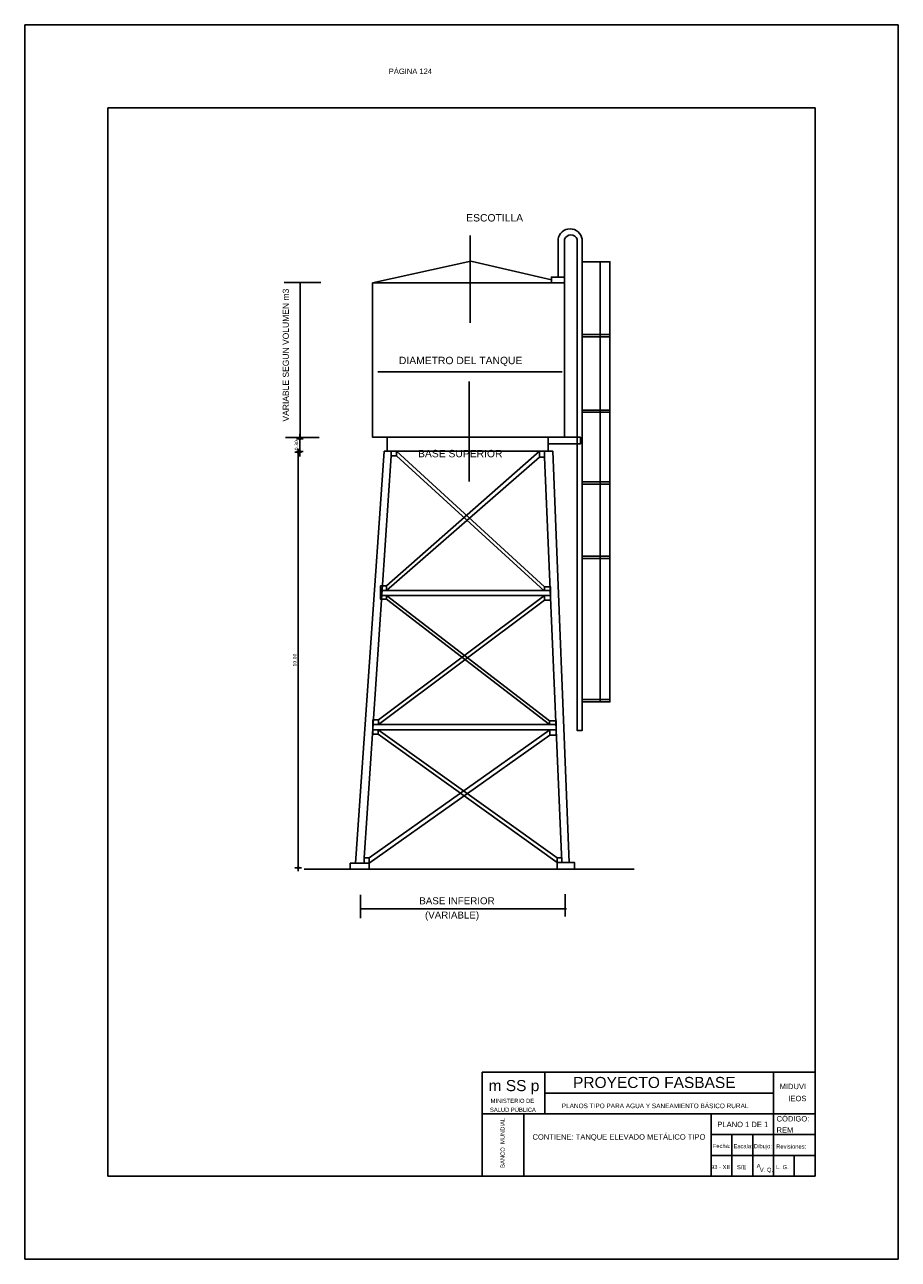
# Model space of a CAD drawing. Header units: metres. Extents: x 1704 to 4131, y 3282 to 4241.
# Tile 28 of 78: x 2221 to 2242, y 4207 to 4237. Entities that reach past the tile are written whole.
import ezdxf
from ezdxf.enums import TextEntityAlignment as Align

# ---------------------------------------------------------------- set-up
doc = ezdxf.new("R2010")
doc.units = ezdxf.units.M
for name, color, linetype in [('Cota', 7, 'Continuous'), ('Cotas', 7, 'Continuous'), ('Dibujo', 7, 'Continuous'), ('Plano', 1, 'Continuous'), ('Texto', 170, 'Continuous')]:
    doc.layers.add(name, color=color, linetype=linetype)
doc.styles.add('Annotative', font='arial.ttf')
doc.styles.get("Standard").update_dxf_attribs({"font": 'arial.ttf'})
doc.styles.add('verdana', font='verdana.ttf')
doc.dimstyles.new('ISO', dxfattribs={"dimtxt": 0.08, "dimasz": 0.06, "dimexe": 0.1, "dimexo": 0.1, "dimgap": 0.04, "dimtad": 1, "dimzin": 1, "dimdsep": 46, "dimtxsty": 'verdana', "dimblk1": 'PAB', "dimblk2": 'PAB', "dimsah": 1, "dimcen": 0, "dimse1": 1, "dimse2": 1, "dimclrd": 7, "dimclre": 8, "dimclrt": 7, "dimadec": 0, "dimazin": 0, "dimtfac": 1, "dimtix": 1, "dimtmove": 0, "dimatfit": 3, "dimldrblk": 'PAB', "dimfxl": 0.1, "dimtvp": 1, "dimtolj": 1, "dimtzin": 1, "dimarcsym": 0})

# ---------------------------------------------------------------- blocks, each defined once
blk = doc.blocks.new('PAB')
at = {"layer": 'Cotas'}
for p, q in [((-1.3, 0), (1.3, 0)), ((0, 1.3), (0, -1.3))]:
    blk.add_line(p, q, dxfattribs=at)
at = {"layer": 'Cotas', "const_width": 0.6}
blk.add_lwpolyline([(-0.3, 0, 1), (0.3, 0, 1)], format="xyb", close=True, dxfattribs=at)
blk = doc.blocks.new('*D818')
at = {"layer": 'Cota', "color": 7, "lineweight": -2, "transparency": 16777216}
for p, q in [((2227.173, 4227.108), (2227.173, 4227.168)), ((2227.173, 4226.748), (2227.173, 4227.048)), ((2227.173, 4226.688), (2227.173, 4226.628))]:
    blk.add_line(p, q, dxfattribs=at)
at = {"layer": 'Defpoints', "color": 0, "transparency": 16777216}
for p in [(2227.145, 4227.048), (2227.173, 4227.048), (2227.145, 4226.748)]:
    blk.add_point(p, dxfattribs=at)
at = {"layer": 'Cota', "color": 7, "lineweight": -2, "transparency": 16777216, "xscale": 0.06, "yscale": 0.06, "zscale": 0.06}
for p, rotation in [((2227.173, 4227.048), 270), ((2227.173, 4226.748), 90)]:
    blk.add_blockref('PAB', p, dxfattribs=dict(at, rotation=rotation))
at = {"layer": 'Cota', "color": 7, "transparency": 16777216, "insert": (2227.091, 4226.898), "char_height": 0.08, "attachment_point": 5, "rotation": 90, "style": 'verdana'}
blk.add_mtext('\\A1;0.30', dxfattribs=at)
blk = doc.blocks.new('*D819')
at = {"layer": 'Cota', "color": 7, "lineweight": -2, "transparency": 16777216}
blk.add_line((2227.133, 4226.67), (2227.133, 4216.79), dxfattribs=at)
at = {"layer": 'Defpoints', "color": 0, "transparency": 16777216}
for p in [(2227.173, 4226.73), (2227.133, 4216.73), (2227.173, 4216.73)]:
    blk.add_point(p, dxfattribs=at)
at = {"layer": 'Cota', "color": 7, "lineweight": -2, "transparency": 16777216, "xscale": 0.06, "yscale": 0.06, "zscale": 0.06}
for p, rotation in [((2227.133, 4226.73), 90), ((2227.133, 4216.73), 270)]:
    blk.add_blockref('PAB', p, dxfattribs=dict(at, rotation=rotation))
at = {"layer": 'Cota', "color": 7, "transparency": 16777216, "insert": (2227.051, 4221.73), "char_height": 0.08, "attachment_point": 5, "rotation": 90, "style": 'verdana'}
blk.add_mtext('\\A1;10.00', dxfattribs=at)

msp = doc.modelspace()

# ---------------------------------------------------------------- linework, layer by layer
at = {"layer": 'Cota'}
for p, q in [((2231.264, 4229.838), (2231.264, 4231.946)), ((2226.794, 4230.814), (2227.677, 4230.814)), ((2227.18, 4227.075), (2227.18, 4230.817)), ((2229.044, 4228.666), (2233.479, 4228.666)), ((2231.24, 4228.427), (2231.24, 4226.024)), ((2226.829, 4227.082), (2227.641, 4227.082)), ((2228.63, 4216.079), (2228.63, 4215.52)), ((2233.547, 4216.095), (2233.547, 4215.56)), ((2228.622, 4215.743), (2233.579, 4215.743))]:
    msp.add_line(p, q, dxfattribs=at)
at = {"layer": 'Dibujo', "color": 0, "linetype": 'ByBlock'}
for p, q in [((2220.559, 4237.014), (2241.559, 4237.014)), ((2220.559, 4207.314), (2220.559, 4237.014)), ((2220.559, 4237.014), (2223.559, 4237.014)), ((2220.559, 4237.014), (2223.059, 4237.014)), ((2241.559, 4237.014), (2241.559, 4207.314)), ((2222.559, 4235.014), (2222.559, 4209.314)), ((2239.559, 4235.014), (2222.559, 4235.014)), ((2239.559, 4235.014), (2239.559, 4209.314)), ((2231.559, 4211.814), (2231.559, 4209.314)), ((2239.559, 4211.814), (2231.559, 4211.814)), ((2233.059, 4211.814), (2233.059, 4210.814)), ((2238.559, 4209.314), (2238.559, 4211.814)), ((2238.559, 4211.314), (2233.059, 4211.314)), ((2239.559, 4210.814), (2231.559, 4210.814)), ((2232.559, 4210.814), (2232.559, 4209.314)), ((2232.559, 4209.314), (2232.559, 4210.814)), ((2237.059, 4209.314), (2237.059, 4210.814)), ((2239.559, 4210.314), (2237.059, 4210.314)), ((2237.559, 4209.314), (2237.559, 4210.314)), ((2238.059, 4209.314), (2238.059, 4210.314)), ((2239.559, 4209.814), (2237.059, 4209.814)), ((2239.059, 4209.314), (2239.059, 4209.814)), ((2239.559, 4209.314), (2222.559, 4209.314)), ((2241.559, 4207.314), (2220.559, 4207.314))]:
    msp.add_line(p, q, dxfattribs=at)
at = {"layer": 'Plano'}
for p, q in [((2228.92, 4230.805), (2231.283, 4231.326)), ((2231.283, 4231.326), (2233.222, 4230.878)), ((2234.392, 4231.312), (2234.392, 4220.724)), ((2228.507, 4216.847), (2229.203, 4226.751)), ((2229.369, 4226.64), (2228.717, 4216.975)), ((2229.203, 4226.751), (2229.271, 4226.751)), ((2229.257, 4223.515), (2232.934, 4226.751)), ((2232.934, 4226.61), (2229.257, 4223.404)), ((2229.495, 4226.751), (2233.05, 4223.492)), ((2229.495, 4226.64), (2233.049, 4223.395)), ((2233.052, 4226.61), (2233.472, 4216.86)), ((2233.141, 4226.751), (2233.258, 4226.751)), ((2233.646, 4216.86), (2233.258, 4226.751)), ((2229.06, 4220.291), (2233.05, 4223.285)), ((2233.05, 4223.17), (2229.06, 4220.178)), ((2233.175, 4220.264), (2229.254, 4223.285)), ((2229.254, 4223.192), (2233.175, 4220.178)), ((2228.836, 4216.975), (2233.18, 4220.055)), ((2233.18, 4219.926), (2228.836, 4216.847)), ((2233.361, 4216.974), (2229.058, 4220.055)), ((2229.058, 4219.945), (2233.361, 4216.86)), ((2227.28, 4216.701), (2235.212, 4216.701))]:
    msp.add_line(p, q, dxfattribs=at)
for points in [[(2233.536, 4231.851), (2233.536, 4230.942), (2233.379, 4230.942), (2233.379, 4231.851)], [(2233.842, 4231.851), (2233.842, 4231.851), (2233.842, 4220.034), (2233.957, 4220.034), (2233.957, 4231.851)], [(2234.625, 4229.561), (2233.957, 4229.561)], [(2233.957, 4229.506), (2234.625, 4229.506)], [(2234.625, 4227.745), (2233.957, 4227.745)], [(2233.957, 4227.69), (2234.625, 4227.69)], [(2234.625, 4226.015), (2233.957, 4226.015)], [(2233.957, 4225.96), (2234.625, 4225.96)], [(2234.625, 4224.229), (2233.957, 4224.229)], [(2233.957, 4224.174), (2234.625, 4224.174)], [(2229.254, 4223.285), (2229.254, 4223.192), (2229.114, 4223.192), (2229.114, 4223.319)], [(2234.625, 4220.779), (2233.957, 4220.779)], [(2233.957, 4220.724), (2234.625, 4220.724)], [(2233.361, 4216.701), (2233.361, 4216.86), (2233.774, 4216.86), (2233.774, 4216.701)]]:
    msp.add_lwpolyline(points, dxfattribs=at)
for points in [[(2233.957, 4231.312), (2234.625, 4231.312), (2234.625, 4220.724), (2233.957, 4220.724)], [(2228.92, 4230.805), (2233.536, 4230.805), (2233.536, 4227.091), (2228.92, 4227.091)], [(2233.536, 4230.805), (2233.222, 4230.805), (2233.222, 4230.942), (2233.536, 4230.942)], [(2229.271, 4227.091), (2233.141, 4227.091), (2233.141, 4226.751), (2229.271, 4226.751)], [(2233.141, 4226.93), (2233.918, 4226.93), (2233.918, 4227.091), (2233.141, 4227.091)], [(2229.369, 4226.751), (2229.495, 4226.751), (2229.495, 4226.64), (2229.369, 4226.64)], [(2233.052, 4226.751), (2232.934, 4226.751), (2232.934, 4226.61), (2233.052, 4226.61)], [(2229.114, 4223.404), (2229.257, 4223.404), (2229.257, 4223.515), (2229.114, 4223.515)], [(2229.114, 4223.404), (2233.196, 4223.404), (2233.196, 4223.285), (2229.114, 4223.285)], [(2233.196, 4223.404), (2233.05, 4223.404), (2233.05, 4223.492), (2233.196, 4223.492)], [(2233.196, 4223.285), (2233.05, 4223.285), (2233.05, 4223.17), (2233.196, 4223.17)], [(2228.924, 4220.178), (2229.06, 4220.178), (2229.06, 4220.291), (2228.924, 4220.291)], [(2228.924, 4220.178), (2233.336, 4220.178), (2233.336, 4220.055), (2228.924, 4220.055)], [(2233.336, 4220.178), (2233.175, 4220.178), (2233.175, 4220.264), (2233.336, 4220.264)], [(2228.924, 4220.055), (2229.058, 4220.055), (2229.058, 4219.945), (2228.924, 4219.945)], [(2233.336, 4220.055), (2233.18, 4220.055), (2233.18, 4219.926), (2233.336, 4219.926)], [(2228.384, 4216.847), (2228.836, 4216.847), (2228.836, 4216.701), (2228.384, 4216.701)], [(2228.836, 4216.847), (2228.717, 4216.847), (2228.717, 4216.975), (2228.836, 4216.975)], [(2233.361, 4216.86), (2233.472, 4216.86), (2233.472, 4216.974), (2233.361, 4216.974)]]:
    msp.add_lwpolyline(points, close=True, dxfattribs=at)
for centre, radius, start, end in [((2233.668, 4231.813), 0.291, 7.522, 172.478), ((2233.689, 4231.791), 0.164, 21.4633, 158.5367)]:
    msp.add_arc(centre, radius, start, end, dxfattribs=at)

# ---------------------------------------------------------------- texts
at = {"layer": 'Cota'}
msp.add_text('VARIABLE SEGUN VOLUMEN m3', height=0.14649, rotation=90, dxfattribs=at).set_placement((2226.908, 4227.467))
for s, height, p in [('BASE INFERIOR', 0.16772, (2230.045, 4215.855)), ('(VARIABLE)', 0.1677, (2230.181, 4215.512))]:
    msp.add_text(s, height=height, dxfattribs=at).set_placement(p)
at = {"layer": 'Dibujo', "color": 0, "linetype": 'ByBlock'}
for s, height, p in [('m SS p', 0.2662, (2231.711, 4211.36)), ('PROYECTO FASBASE', 0.26624, (2233.741, 4211.435)), ('PLANOS TIPO PARA AGUA Y SANEAMIENTO BÁSICO RURAL', 0.11076, (2233.469, 4210.95))]:
    msp.add_text(s, height=height, dxfattribs=at).set_placement(p)
at = {"layer": 'Dibujo', "color": 0, "linetype": 'ByBlock', "style": 'Annotative'}
for s, p in [('MIDUVI', (2238.707, 4211.408)), ('IEOS', (2238.916, 4211.118)), ('PLANO 1 DE 1', (2237.21, 4210.494)), ('CÓDIGO:', (2238.633, 4210.63)), ('CONTIENE: TANQUE ELEVADO METÁLICO TIPO', (2232.765, 4210.193)), ('REM', (2238.632, 4210.36))]:
    msp.add_text(s, height=0.13, dxfattribs=at).set_placement(p)
at = {"layer": 'Dibujo', "color": 0, "linetype": 'ByBlock'}
for s, p in [('MINISTERIO DE', (2232.282, 4211.076)), ('SALUD PÚBLICA', (2232.294, 4210.861)), ('Fecha:', (2237.313, 4209.991)), ('Escala:', (2237.83, 4209.986)), ('Dibujo:', (2238.306, 4209.986)), ('Revisiones:', (2238.984, 4209.976)), ('93 - XII', (2237.281, 4209.485)), ('S/E', (2237.793, 4209.482)), ('A', (2238.201, 4209.51)), ('V. Q.', (2238.389, 4209.417)), ('L. G. ', (2238.793, 4209.483))]:
    msp.add_text(s, height=0.1, dxfattribs=at).set_placement(p, align=Align.CENTER)
msp.add_text('BANCO  MUNDIAL', height=0.1, rotation=90, dxfattribs=at).set_placement((2232.096, 4210.115), align=Align.CENTER)
at = {"layer": 'Dibujo', "color": 0, "linetype": 'ByBlock', "insert": (2229.311, 4235.958), "char_height": 0.13, "width": 2.90393, "attachment_point": 1}
msp.add_mtext('PÁGINA 124', dxfattribs=at)
at = {"layer": 'Texto'}
for s, height, p in [('ESCOTILLA', 0.1779, (2231.172, 4232.28)), ('DIAMETRO DEL TANQUE', 0.17789, (2229.554, 4228.848)), ('BASE SUPERIOR', 0.17789, (2230.014, 4226.608))]:
    msp.add_text(s, height=height, dxfattribs=at).set_placement(p)

# ---------------------------------------------------------------- dimensions: what is measured, and where the dimension line sits
at = {"layer": 'Cota'}
for base, p1, p2, picture, middle in [((2227.173, 4227.048), (2227.145, 4226.748), (2227.145, 4227.048), '*D818', (2227.091, 4226.898)), ((2227.133, 4216.73), (2227.173, 4226.73), (2227.173, 4216.73), '*D819', (2227.051, 4221.73))]:
    dim = msp.add_linear_dim(base=base, p1=p1, p2=p2, angle=90, dimstyle='ISO', dxfattribs=at)
    dim.commit()
    dim.dimension.update_dxf_attribs({"geometry": picture, "text_midpoint": middle})

doc.saveas('drawing.dxf')
